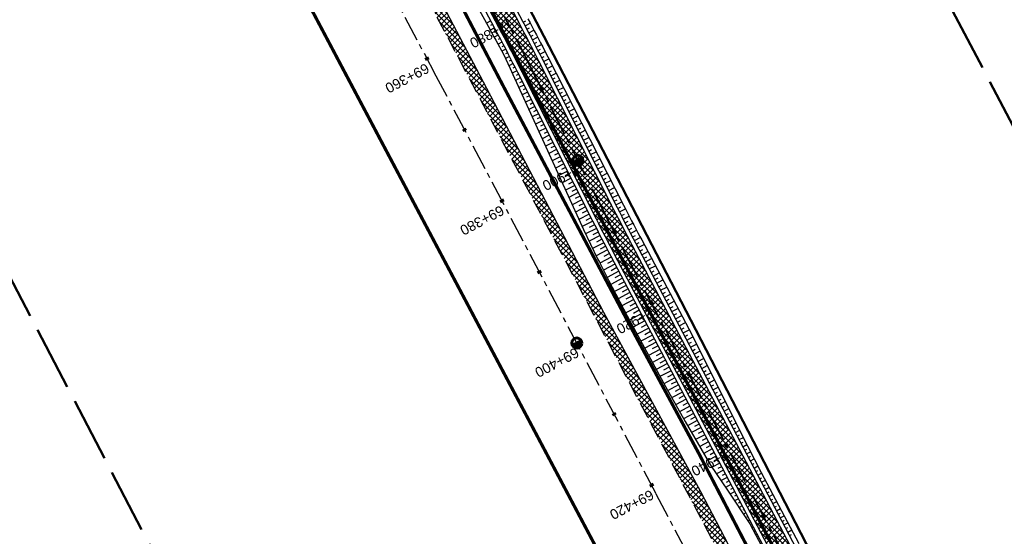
# Model space of a CAD drawing. Header units: metres. Extents: x 7529615 to 7533751, y 5721195 to 5727898.
# Tile 48 of 138: x 7530999 to 7531121, y 5725191 to 5725255. Entities that reach past the tile are written whole.
import ezdxf

# ---------------------------------------------------------------- set-up
doc = ezdxf.new("R2010")
doc.units = ezdxf.units.M
for name, pattern in [('CENTER', [50.8, 31.75, -6.35, 6.35, -6.35]), ('CENTER2', [28.575, 19.05, -3.175, 3.175, -3.175]), ('HIDDEN', [9.525, 6.35, -3.175]), ('L_0_09', [2.5, 2, -0.5])]:
    doc.linetypes.add(name, pattern=pattern)
for name, color, linetype in [('C-DROGI-SYTUACJA-ETYKIETY', 7, 'Continuous'), ('D-hatch-pobocza', 131, 'Continuous'), ('D-pobocza', 60, 'Continuous'), ('D-rowy', 160, 'Continuous'), ('D-skarpa', 2, 'Continuous'), ('D-skarpa-kreskowanie', 2, 'Continuous')]:
    doc.layers.add(name, color=color, linetype=linetype)
for name, color, linetype, lineweight, true_color in [('D-hatch-ciag-pieszo-rowerowy', 7, 'Continuous', 13, 0xff9f80), ('D-linia-podzialowa-ZRID', 7, 'Continuous', 50, 0x40ff00), ('zakres-mdcp', 7, 'L_0_09', 50, 0xff05ff)]:
    doc.layers.add(name, color=color, linetype=linetype, lineweight=lineweight, true_color=true_color)
for name, color, linetype, lineweight in [('D-krawędzie', 3, 'Continuous', 30), ('D-obrzeża', 2, 'Continuous', 30), ('D-oś', 2, 'CENTER', 30), ('D-pas-drogowy', 7, 'HIDDEN', 50)]:
    doc.layers.add(name, color=color, linetype=linetype, lineweight=lineweight)
doc.layers.add('poprzeczki', color=7, linetype='Continuous', true_color=0x0000c7)
doc.styles.get("Standard").update_dxf_attribs({"font": 'arial.ttf'})
pattern_1 = [(45, (0, 0), (-0.33675960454, 0.33675960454), []), (135, (0, 0), (-0.33675960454, -0.33675960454), [])]

# ---------------------------------------------------------------- blocks, each defined once
blk = doc.blocks.new('kilometraz')
at = {"linetype": 'ByBlock', "lineweight": -2}
blk.add_hatch(color=0, dxfattribs=at).paths.add_polyline_path([(0, -0.28125, 0.41421356), (0.28125, 0, 0.41421356), (0, 0.28125)])
at = {"color": 0, "linetype": 'ByBlock', "lineweight": -2}
blk.add_line((0, 0.28125), (0, -0.28125), dxfattribs=at)
blk.add_circle((0, 0), 0.28125, dxfattribs=at)
blk = doc.blocks.new('AeccTickLine')
at = {"color": 0, "linetype": 'ByBlock', "lineweight": -2}
blk.add_line((0, 1), (0, -1), dxfattribs=at)

msp = doc.modelspace()

# ---------------------------------------------------------------- hatches: boundary and pattern name
at = {"layer": 'D-hatch-ciag-pieszo-rowerowy'}
h = msp.add_hatch(dxfattribs=at)
h.set_pattern_fill('ANSI37', color=256, scale=0.15, style=0)
h.set_pattern_definition(pattern_1)
h.paths.add_polyline_path([(7531044.822, 5725285.569), (7531043.691, 5725285.032), (7531059.944, 5725254.223, -0.0044005), (7531062.366, 5725249.531), (7531071.709, 5725231.04, 0.0041222), (7531073.975, 5725226.644), (7531080.59, 5725214.071), (7531081.737, 5725214.576), (7531075.086, 5725227.216, -0.0041222), (7531072.82, 5725231.613), (7531063.477, 5725250.104, 0.0044006), (7531061.055, 5725254.796)])
h.paths.add_polyline_path([(7531043.691, 5725285.032), (7531042.561, 5725284.496), (7531058.833, 5725253.649, -0.0044005), (7531061.256, 5725248.957), (7531070.597, 5725230.467, 0.0041222), (7531072.864, 5725226.071), (7531079.443, 5725213.566), (7531080.59, 5725214.071), (7531073.975, 5725226.644, -0.0041222), (7531071.709, 5725231.04), (7531062.366, 5725249.531, 0.0044005), (7531059.944, 5725254.223)])
h = msp.add_hatch(dxfattribs=at)
h.set_pattern_fill('ANSI37', color=256, scale=0.15, style=0)
h.set_pattern_definition(pattern_1)
h.paths.add_polyline_path([(7531088.49, 5725201.74), (7531081.737, 5725214.576), (7531080.59, 5725214.071), (7531087.383, 5725201.158), (7531110.122, 5725157.821), (7531118.165, 5725142.897), (7531119.253, 5725143.512), (7531111.229, 5725158.402)])
h.paths.add_polyline_path([(7531087.383, 5725201.158), (7531080.59, 5725214.071), (7531079.443, 5725213.566), (7531086.277, 5725200.577), (7531109.015, 5725157.24), (7531117.077, 5725142.282), (7531118.165, 5725142.897), (7531110.122, 5725157.821)])
at = {"layer": 'D-hatch-pobocza'}
h = msp.add_hatch(dxfattribs=at)
h.set_pattern_fill('ANSI37', color=256, scale=0.15, style=0)
h.set_pattern_definition(pattern_1)
h.paths.add_polyline_path([(7531057.01, 5725246.72), (7531044.19, 5725271.11), (7531030.97, 5725296.42), (7531019.37, 5725318.31), (7531007.54, 5725340.71), (7530994.47, 5725365.47), (7530982.58, 5725387.65), (7530971.81, 5725408.22), (7530959.96, 5725430.76), (7530944.54, 5725460.14), (7530935.92, 5725477.07), (7530923.1, 5725500.31), (7530908, 5725529.49), (7530889.658, 5725563.375), (7530889.586, 5725561.257), (7530918.172, 5725507.178), (7530950.163, 5725446.305), (7530993.419, 5725364.265), (7531022.766, 5725308.719), (7531053.81, 5725249.872), (7531081.166, 5725197.875), (7531103.902, 5725154.541), (7531128.123, 5725108.448), (7531149.321, 5725068.209), (7531151.44, 5725067.36), (7531152.004, 5725067.286), (7531141.2, 5725086.69), (7531129.87, 5725108.78), (7531118.46, 5725130.11), (7531107.39, 5725151.39), (7531095.36, 5725174.01), (7531083.61, 5725196.49), (7531071.56, 5725218.8)])

# ---------------------------------------------------------------- linework, layer by layer
at = {"layer": 'D-krawędzie', "linetype": 'HIDDEN', "ltscale": 0.3, "flags": 128}
msp.add_lwpolyline([(7530572.01, 5726166.06), (7530620.381, 5726072.761), (7530641.555, 5726032.008), (7530660.961, 5725995.07), (7530689.128, 5725941.54), (7530707.336, 5725907.032), (7530725.256, 5725873.093), (7530743.97, 5725837.654), (7530770.527, 5725787.119), (7530787.864, 5725754.267), (7530809.898, 5725712.542), (7530824.739, 5725684.389), (7530840.856, 5725653.693), (7530860.675, 5725616.154), (7530865.283, 5725607.394), (7530878.05, 5725583.08), (7530918.172, 5725507.178), (7530950.163, 5725446.305), (7530993.419, 5725364.265), (7531022.766, 5725308.719), (7531053.81, 5725249.872), (7531081.166, 5725197.875), (7531103.902, 5725154.541), (7531128.123, 5725108.448), (7531149.3, 5725068.25), (7531167.38, 5725033.767), (7531197.165, 5724976.988), (7531228.151, 5724918.034), (7531253.153, 5724870.491), (7531286.796, 5724806.654), (7531306.74, 5724768.665), (7531335.094, 5724714.652), (7531357.319, 5724672.439), (7531373.645, 5724641.454), (7531392.162, 5724605.999), (7531418.48, 5724555.853), (7531439.727, 5724515.582), (7531468.399, 5724461.077), (7531491.782, 5724416.528), (7531531.99, 5724339.833), (7531557.227, 5724291.659), (7531569.852, 5724267.577), (7531591.376, 5724226.548), (7531610.004, 5724191.103), (7531616.883, 5724177.999), (7531629.985, 5724153.025), (7531641.007, 5724132.022), (7531664.906, 5724087.617), (7531677.644, 5724064.786), (7531683.112, 5724054.988), (7531686.753, 5724048.18), (7531695.448, 5724031.697), (7531703.749, 5724015.917), (7531709.214, 5724005.514), (7531719.389, 5723986.147), (7531726.295, 5723973), (7531732.741, 5723960.736), (7531735.13, 5723956.19)], dxfattribs=at)
at = {"layer": 'D-linia-podzialowa-ZRID', "color": 12, "ltscale": 15, "true_color": 0xc70000}
msp.add_lwpolyline([(7530900.952, 5725579.946), (7530904.81, 5725571.977), (7530903.682, 5725568.566), (7530908.901, 5725558.845), (7530910.252, 5725545.672), (7530912.873, 5725538.646), (7530945.278, 5725478.464), (7530959.692, 5725450.246), (7531002.827, 5725368.192), (7531044.704, 5725290.314), (7531064.099, 5725253.213), (7531083.01, 5725216.678), (7531113.013, 5725158.466), (7531137.364, 5725113.071), (7531150.831, 5725086.712), (7531159.746, 5725076.641)], dxfattribs=at)
at = {"layer": 'D-obrzeża'}
for points in [[(7531164.322, 5725069.743), (7531163.358, 5725071.533), (7531162.183, 5725071.113, -0.3734787), (7531159.739, 5725072.063), (7531157.82, 5725075.705, 0.0686037), (7531155.434, 5725079.035), (7531152.262, 5725082.381, -0.0752174), (7531147.129, 5725089.744), (7531137.495, 5725109.262, 0.0089445), (7531132.573, 5725118.799), (7531111.229, 5725158.402), (7531088.49, 5725201.74), (7531075.086, 5725227.216, -0.0041222), (7531072.82, 5725231.613), (7531063.477, 5725250.104, 0.0044006), (7531061.055, 5725254.796), (7531036.314, 5725301.696, 0.0042281), (7531033.909, 5725306.164), (7531023.945, 5725324.301, -0.0040668)], [(7531021.744, 5725323.115), (7531031.707, 5725304.978, -0.0042281), (7531034.112, 5725300.511), (7531058.833, 5725253.649, -0.0044005), (7531061.256, 5725248.957), (7531070.597, 5725230.467, 0.0041222), (7531072.864, 5725226.071), (7531086.277, 5725200.577), (7531109.015, 5725157.24), (7531130.341, 5725117.67, -0.0090115), (7531135.299, 5725108.06), (7531145.036, 5725088.322, 0.0752857), (7531150.171, 5725080.951), (7531153.382, 5725077.565, -0.0686037), (7531155.769, 5725074.235), (7531156.913, 5725072.064), (7531159.315, 5725067.483)]]:
    msp.add_lwpolyline(points, format="xyb", dxfattribs=at)
at = {"layer": 'D-oś', "ltscale": 0.1}
msp.add_lwpolyline([(7531164.28, 5725032.142), (7531146.202, 5725066.622), (7531125.026, 5725106.818), (7531100.803, 5725152.914), (7531078.067, 5725196.247), (7531050.713, 5725248.241), (7531019.672, 5725307.084), (7530990.323, 5725362.632), (7530947.066, 5725444.675), (7530915.075, 5725505.546), (7530874.954, 5725581.449)], dxfattribs=at)
at = {"layer": 'D-oś', "linetype": 'CENTER2', "lineweight": 35, "ltscale": 0.2}
msp.add_lwpolyline([(7531022.845, 5725323.708), (7531032.808, 5725305.571, -0.0042281), (7531035.213, 5725301.104), (7531059.944, 5725254.223, -0.0044005), (7531062.366, 5725249.531), (7531071.709, 5725231.04, 0.0041222), (7531073.975, 5725226.644), (7531073.975, 5725226.644), (7531087.383, 5725201.158), (7531110.122, 5725157.821), (7531131.457, 5725118.234, -0.0089782), (7531136.397, 5725108.66), (7531146.083, 5725089.033, 0.0752517), (7531151.217, 5725081.666), (7531154.313, 5725078.4, -0.0689362), (7531156.869, 5725074.83), (7531166.993, 5725055.55, -0.0687315)], format="xyb", dxfattribs=at)
at = {"layer": 'D-pas-drogowy', "ltscale": 0.2, "flags": 128}
msp.add_lwpolyline([(7531633.019, 5724182.834, 0.4, 0.4, 0), (7531617.559, 5724211.608, 0.4, 0.4, 0), (7531566.784, 5724302.736, 0.4, 0.4, 0), (7531538.419, 5724356.47, 0.4, 0.4, 0), (7531526.32, 5724379.39, 0.4, 0.4, 0), (7531516.102, 5724393.607, 0.4, 0.4, 0.0014851), (7531513.78, 5724396.838, 0.4, 0.4, 0), (7531501.87, 5724413.41, 0.4, 0.4, 0), (7531474.926, 5724464.508, 0.4, 0.4, 0), (7531446.2, 5724518.992, 0.4, 0.4, 0), (7531424.962, 5724559.262, 0.4, 0.4, 0), (7531398.444, 5724609.566, 0.4, 0.4, 0), (7531379.647, 5724645.216, 0.4, 0.4, 0), (7531365.23, 5724672.56, 0.4, 0.4, 0), (7531341.306, 5724717.915, 0.4, 0.4, 0), (7531312.9, 5724771.789, 0.4, 0.4, 0), (7531292.591, 5724810.307, 0.4, 0.4, 0), (7531259.392, 5724873.271, 0.4, 0.4, 0), (7531233.74, 5724921.923, 0.4, 0.4, 0), (7531203.073, 5724980.092, 0.4, 0.4, 0), (7531173.471, 5725036.225, 0.4, 0.4, 0), (7531168.27, 5725046.09, 0.4, 0.4, 0), (7531172.29, 5725062.58, 0.4, 0.4, 0), (7531166.31, 5725074.58, 0.4, 0.4, 0), (7531150.32, 5725079.6, 0.4, 0.4, 0), (7531141.5, 5725096.43, 0.4, 0.4, 0), (7531109.312, 5725157.814, 0.4, 0.4, 0), (7531086.641, 5725201.048, 0.4, 0.4, 0), (7531059.198, 5725253.384, 0.4, 0.4, 0), (7531028.207, 5725312.489, 0.4, 0.4, 0), (7530999.105, 5725367.99, 0.4, 0.4, 0), (7530956.248, 5725449.725, 0.4, 0.4, 0), (7530924.398, 5725510.464, 0.4, 0.4, 0), (7530897.51, 5725561.74, 0.4, 0.4, 0), (7530894.46, 5725566.14, 0.4, 0.4, 0), (7530892.16, 5725570.49, 0.4, 0.4, 0), (7530869.363, 5725613.307, 0.4, 0.4, 0), (7530861.694, 5725627.705, 0.4, 0.4, 0), (7530852.74, 5725644.52, 0.4, 0.4, 0), (7530831.51, 5725684.2, 0.4, 0.4, 0), (7530811.13, 5725722.52, 0.4, 0.4, 0), (7530792.348, 5725757.941, 0.4, 0.4, 0), (7530768.03, 5725803.8, 0.4, 0.4, 0), (7530748.769, 5725840.179, 0.4, 0.4, 0), (7530727.7, 5725879.97, 0.4, 0.4, 0), (7530712.098, 5725909.545, 0.4, 0.4, 0), (7530693.644, 5725944.645, 0.4, 0.4, 0), (7530665.702, 5725997.539, 0.4, 0.4, 0), (7530641.76, 5726042.88, 0.4, 0.4, 0), (7530616.5, 5726091.48, 0.4, 0.4, 0), (7530604.628, 5726114.32, 0.4, 0.4, -0.0077628), (7530602.5, 5726118.43, 0.4, 0.4, 0), (7530603.992, 5726123.395, 0.4, 0.4, 0), (7530606.53, 5726131.84, 0.4, 0.4, 0), (7530603.27, 5726136.83, 0.4, 0.4, 0), (7530593.776, 5726151.369, 0.4, 0.4, 0), (7530590.203, 5726156.84, 0.4, 0.4, 0), (7530583.3, 5726167.41, 0.4, 0.4, 0), (7530580.578, 5726170.428, 0.4, 0.4, 0), (7530575.85, 5726175.67, 0.4, 0.4, 0), (7530569.01, 5726186.66, 0.4, 0.4, 0), (7530562.555, 5726199.189, 0.4, 0.4, 0), (7530555.67, 5726211.39, 0.4, 0.4, 0), (7530548.29, 5726224.23, 0.4, 0.4, 0), (7530540.58, 5726237.71, 0.4, 0.4, 0), (7530532.68, 5726252.65, 0.4, 0.4, 0), (7530524.06, 5726269.35, 0.4, 0.4, 0), (7530502.82, 5726309.91, 0.4, 0.4, 0), (7530488.83, 5726336.63, 0.4, 0.4, 0), (7530466.03, 5726380.16, 0.4, 0.4, 0), (7530438.47, 5726432.77, 0.4, 0.4, 0), (7530424.53, 5726459.09, 0.4, 0.4, 0), (7530401.63, 5726502.97, 0.4, 0.4, 0), (7530383.38, 5726538.06, 0.4, 0.4, 0), (7530353.97, 5726593.52, 0.4, 0.4, 0), (7530338.47, 5726622.74, 0.4, 0.4, 0), (7530322.01, 5726653.88, 0.4, 0.4, 0), (7530297.54, 5726700.33, 0.4, 0.4, 0), (7530287.38, 5726719.6, 0.4, 0.4, 0), (7530285.95, 5726722.316, 0.4, 0.4, 0), (7530280.26, 5726733.12, 0.4, 0.4, 0), (7530266.73, 5726758.74, 0.4, 0.4, 0), (7530260.42, 5726770.47, 0.4, 0.4, 0), (7530253.25, 5726783.82, 0.4, 0.4, 0), (7530244.95, 5726799.33, 0.4, 0.4, 0), (7530239.39, 5726808.49, 0.4, 0.4, 0), (7530238.29, 5726807.9, 0.4, 0.4, 0), (7530218.11, 5726850.67, 0.4, 0.4, 0), (7530175.907, 5726928.168, 0.4, 0.4, 0), (7530096.68, 5727076.15, 0.4, 0.4, 0), (7530094.68, 5727079.89, 0.4, 0.4, 0), (7530064.597, 5727135.523, 0.4, 0.4, 0), (7530046.731, 5727168.892, 0.4, 0.4, 0), (7530025.803, 5727208.461, 0.4, 0.4, 0), (7530012.847, 5727232.979, 0.4, 0.4, 0), (7529994.15, 5727268.45, 0.4, 0.4, 0), (7529981.671, 5727291.93, 0.4, 0.4, 0), (7529949.89, 5727351.73, 0.4, 0.4, 0), (7529924.75, 5727399.03, 0.4, 0.4, 0), (7529915.516, 5727417.1, 0.4, 0.4, 0), (7529885.83, 5727475.19, 0.4, 0.4, 0), (7529862.56, 5727519.97, 0.4, 0.4, 0), (7529852.985, 5727538.191, 0.4, 0.4, 0), (7529836.513, 5727569.511, 0.4, 0.4, 0), (7529815.369, 5727609.141, 0.4, 0.4, 0), (7529792.795, 5727651.247, 0.4, 0.4, 0), (7529774.199, 5727685.858, 0.4, 0.4, 0), (7529746.966, 5727736.059, 0.4, 0.4, 0), (7529733.92, 5727757.62, 0.4, 0.4, 0), (7529708.607, 5727806.389, 0.4, 0.4, 0), (7529688.492, 5727796.345, 0.4, 0.4, 0), (7529723.55, 5727729.88, 0.4, 0.4, 0), (7529725.42, 5727730.2, 0.4, 0.4, 0), (7529735.38, 5727711.28, 0.4, 0.4, 0), (7529739.21, 5727707.77, 0.4, 0.4, 0), (7529753.31, 5727681.13, 0.4, 0.4, 0), (7529755.178, 5727682.114, 0.4, 0.4, 0), (7529792.102, 5727611.923, 0.4, 0.4, 0), (7529811.741, 5727574.662, 0.4, 0.4, 0), (7529835.194, 5727530.193, 0.4, 0.4, 0), (7529857.56, 5727487.787, 0.4, 0.4, 0), (7529875.155, 5727454.426, 0.4, 0.4, 0), (7529890.63, 5727425.131, 0.4, 0.4, 0), (7529900.671, 5727406.159, 0.4, 0.4, 0), (7529953.284, 5727306.747, 0.4, 0.4, 0), (7529983.208, 5727250.207, 0.4, 0.4, 0), (7530015.379, 5727189.42, 0.4, 0.4, 0), (7530062.319, 5727099.625, 0.4, 0.4, 0), (7530100.06, 5727027.16, 0.4, 0.4, 0), (7530105.06, 5727018.32, 0.4, 0.4, 0), (7530143.175, 5726945.066, 0.4, 0.4, 0), (7530170.547, 5726892.961, 0.4, 0.4, 0), (7530195.92, 5726850.75, 0.4, 0.4, 0), (7530194.71, 5726849.15, 0.4, 0.4, 0), (7530197.22, 5726845.06, 0.4, 0.4, 0), (7530254.03, 5726738.21, 0.4, 0.4, 0), (7530261.371, 5726724.163, 0.4, 0.4, 0), (7530281.54, 5726685.57, 0.4, 0.4, 0), (7530289.214, 5726671.967, 0.4, 0.4, 0), (7530300.51, 5726651.778, 0.4, 0.4, 0), (7530303.939, 5726645.168, 0.4, 0.4, 0), (7530334.708, 5726583.665, 0.4, 0.4, 0), (7530397.759, 5726458.5, 0.4, 0.4, 0), (7530450.41, 5726357.28, 0.4, 0.4, 0), (7530482.4, 5726303.41, 0.4, 0.4, 0), (7530483.688, 5726301.003, 0.4, 0.4, 0), (7530491.35, 5726283.94, 0.4, 0.4, 0), (7530512.67, 5726243.78, 0.4, 0.4, 0), (7530529.43, 5726209.46, 0.4, 0.4, 0), (7530571.29, 5726130.56, 0.4, 0.4, 0), (7530581.28, 5726107.21, 0.4, 0.4, 0), (7530591.16, 5726088.44, 0.4, 0.4, 0), (7530597.42, 5726080.68, 0.4, 0.4, 0), (7530607.21, 5726063.51, 0.4, 0.4, 0), (7530610.82, 5726061.93, 0.4, 0.4, 0), (7530634.935, 5726016.147, 0.4, 0.4, 0), (7530642.914, 5726001.078, 0.4, 0.4, 0), (7530695.12, 5725902.09, 0.4, 0.4, 0), (7530708.718, 5725876.303, 0.4, 0.4, 0), (7530755.54, 5725787.51, 0.4, 0.4, 0), (7530802.56, 5725694.925, 0.4, 0.4, 0), (7530840.085, 5725624.059, 0.4, 0.4, 0), (7530865.243, 5725577.494, 0.4, 0.4, 0), (7530914.557, 5725484.684, 0.4, 0.4, 0), (7530964.182, 5725390.836, 0.4, 0.4, 0), (7531008.007, 5725307.954, 0.4, 0.4, 0), (7531059.253, 5725211.041, 0.4, 0.4, 0), (7531127.66, 5725081.67, 0.4, 0.4, 0), (7531345.12, 5724669.94, 0.4, 0.4, 0), (7531388.464, 5724586.93, 0.4, 0.4, 0), (7531412.35, 5724541.183, 0.4, 0.4, 0), (7531482.09, 5724407.62, 0.4, 0.4, 0), (7531504.02, 5724366.79, 0.4, 0.4, 0), (7531519.374, 5724337.52, 0.4, 0.4, 0), (7531563.749, 5724252.932, 0.4, 0.4, 0), (7531602.175, 5724179.681, 0.4, 0.4, 0), (7531619.177, 5724147.204, 0.4, 0.4, 0), (7531625.038, 5724135.635, 0.4, 0.4, 0), (7531656.796, 5724073.316, 0.4, 0.4, 0), (7531675.12, 5724037.36, 0.4, 0.4, 0), (7531682.71, 5724022.92, 0.4, 0.4, 0), (7531705.565, 5723979.811, 0.4, 0.4, 0), (7531736.606, 5723921.262, 0.4, 0.4, 0), (7531750.46, 5723895.13, 0.4, 0.4, 0), (7531740.77, 5723886.56, 0.4, 0.4, 0), (7531732.86, 5723885, 0.4, 0.4, 0), (7531722.18, 5723887.77, 0.4, 0.4, 0), (7531729.87, 5723862.17, 0.4, 0.4, 0), (7531742.92, 5723861.93, 0.4, 0.4, 0), (7531763.71, 5723859.52, 0.4, 0.4, 0), (7531768.42, 5723854.12, 0.4, 0.4, 0), (7531787.42, 5723817.97, 0.4, 0.4, 0), (7531795.57, 5723809.82, 0.4, 0.4, 0), (7531816.347, 5723819.85, 0.4, 0.4, 0), (7531816.347, 5723819.85, 0.4, 0.4, 0), (7531805.06, 5723843.23, 0.4, 0.4, 0), (7531803.61, 5723886.23, 0.4, 0.4, 0), (7531803.61, 5723886.23, 0.4, 0.4, 0), (7531780.08, 5723929.25, 0.4, 0.4, 0), (7531758.69, 5723936.76, 0.4, 0.4, 0), (7531749.359, 5723946.412, 0.4, 0.4, 0), (7531742.71, 5723953.29, 0.4, 0.4, 0), (7531735.177, 5723967.878, 0.4, 0.4, 0), (7531722.37, 5723992.68, 0.4, 0.4, 0), (7531705.042, 5724030.886, 0.4, 0.4, 0), (7531699.47, 5724043.17, 0.4, 0.4, 0), (7531692.69, 5724058.11, 0.4, 0.4, 0), (7531679.672, 5724084.017, 0.4, 0.4, 0), (7531674.55, 5724094.21, 0.4, 0.4, 0), (7531666.633, 5724114.003, 0.4, 0.4, 0), (7531649, 5724153.82, 0.4, 0.4, 0), (7531641.49, 5724149.34, 0.4, 0.4, 0), (7531626.04, 5724179.34, 0.4, 0.4, 0), (7531633.03, 5724182.84, 0, 0, 0)], format="xyseb", dxfattribs=at)
at = {"layer": 'D-pobocza'}
msp.add_lwpolyline([(7531149.321, 5725068.209), (7531151.44, 5725067.36), (7531152.004, 5725067.286), (7531141.2, 5725086.69), (7531129.87, 5725108.78), (7531118.46, 5725130.11), (7531107.39, 5725151.39), (7531095.36, 5725174.01), (7531083.61, 5725196.49), (7531071.56, 5725218.8), (7531057.01, 5725246.72), (7531044.19, 5725271.11), (7531030.97, 5725296.42), (7531019.37, 5725318.31), (7531007.54, 5725340.71), (7530994.47, 5725365.47), (7530982.58, 5725387.65), (7530971.81, 5725408.22), (7530959.96, 5725430.76), (7530944.54, 5725460.14), (7530935.92, 5725477.07), (7530923.1, 5725500.31), (7530908, 5725529.49), (7530889.658, 5725563.375)], dxfattribs=at)
for points in [[(7531164.779, 5725069.951), (7531163.594, 5725072.149), (7531162.014, 5725071.583, -0.3734787), (7531160.181, 5725072.296), (7531158.231, 5725075.999, 0.0686037), (7531155.844, 5725079.329), (7531152.68, 5725082.666, -0.0752012), (7531147.548, 5725090.028), (7531137.931, 5725109.508, 0.0089286), (7531133.017, 5725119.028), (7531111.671, 5725158.634), (7531088.933, 5725201.972), (7531075.531, 5725227.446, -0.0041222), (7531073.264, 5725231.842), (7531063.921, 5725250.334, 0.0044006), (7531061.499, 5725255.026), (7531036.754, 5725301.933, 0.0042281), (7531034.349, 5725306.401), (7531024.385, 5725324.538, -0.0040668)], [(7531021.304, 5725322.878), (7531031.267, 5725304.741, -0.0042281), (7531033.672, 5725300.274), (7531058.389, 5725253.42, -0.0044005), (7531060.811, 5725248.728), (7531070.153, 5725230.238, 0.0041222), (7531072.42, 5725225.841), (7531085.834, 5725200.344), (7531108.572, 5725157.008), (7531129.895, 5725117.444, -0.0090249), (7531134.86, 5725107.82), (7531144.617, 5725088.038, 0.0752994), (7531149.753, 5725080.666), (7531152.972, 5725077.271, -0.0686037), (7531155.359, 5725073.941), (7531156.471, 5725071.831), (7531158.836, 5725067.319)]]:
    msp.add_lwpolyline(points, format="xyb", dxfattribs=at)
at = {"layer": 'D-rowy', "linetype": 'HIDDEN', "ltscale": 0.1, "const_width": 0.4, "flags": 128}
msp.add_lwpolyline([(7531149.9, 5725074.79), (7531149.9, 5725074.79), (7531138.641, 5725096.214), (7531118.877, 5725133.871), (7531109.577, 5725151.722), (7531096.948, 5725175.106), (7531083.449, 5725201.131), (7531075.375, 5725216.126), (7531058.983, 5725247.129), (7531038.532, 5725286.309), (7531017.626, 5725325.254), (7530968.704, 5725418.289), (7530946.218, 5725461.539)], dxfattribs=at)
at = {"layer": 'D-skarpa', "linetype": 'Continuous'}
msp.add_lwpolyline([(7531054.752, 5725258.86), (7531057.159, 5725254.476), (7531057.892, 5725253.14), (7531058.119, 5725252.726), (7531059.059, 5725250.977), (7531059.902, 5725249.18), (7531060.233, 5725248.453), (7531061.558, 5725245.542), (7531068.832, 5725229.587), (7531069.034, 5725229.146), (7531069.896, 5725227.316), (7531070.789, 5725225.502), (7531071.003, 5725225.079), (7531072.152, 5725222.823), (7531074.477, 5725218.396), (7531079.21, 5725209.587), (7531081.67, 5725205.231), (7531084.846, 5725199.823), (7531086.935, 5725196.704), (7531089.728, 5725192.524), (7531097.032, 5725178.733)], dxfattribs=at)
msp.add_lwpolyline([(7531062.114, 5725255.368, -0.0038182), (7531064.208, 5725251.37), (7531064.578, 5725250.648), (7531074, 5725232.198, 0.0038205), (7531076.05, 5725228.259), (7531076.268, 5725227.849), (7531079.806, 5725221.2), (7531082.124, 5725216.77), (7531089.438, 5725202.239), (7531091.144, 5725198.913), (7531095.815, 5725190.071)], format="xyb", dxfattribs=at)
at = {"layer": 'D-skarpa-kreskowanie', "linetype": 'Continuous'}
for p, q in [((7531057.49, 5725255.124, 107.949), (7531056.957, 5725254.843, 107.547)), ((7531061.53, 5725254.966, 108.079), (7531061.842, 5725255.13, 107.844)), ((7531057.956, 5725254.24, 107.949), (7531057.438, 5725253.966, 107.558)), ((7531057.723, 5725254.682, 107.949), (7531057.461, 5725254.543, 107.751)), ((7531061.763, 5725254.523, 108.078), (7531062.388, 5725254.852, 107.607)), ((7531061.994, 5725254.08, 108.078), (7531062.308, 5725254.244, 107.842)), ((7531062.225, 5725253.636, 108.078), (7531062.856, 5725253.965, 107.604)), ((7531058.423, 5725253.355, 107.949), (7531057.919, 5725253.09, 107.569)), ((7531058.19, 5725253.797, 107.949), (7531057.934, 5725253.663, 107.756)), ((7531058.656, 5725252.913, 107.948), (7531058.407, 5725252.782, 107.761)), ((7531062.456, 5725253.193, 108.078), (7531062.773, 5725253.357, 107.841)), ((7531062.687, 5725252.749, 108.078), (7531063.323, 5725253.078, 107.601)), ((7531058.887, 5725252.469, 107.948), (7531058.395, 5725252.212, 107.578)), ((7531059.349, 5725251.582, 107.948), (7531058.868, 5725251.333, 107.587)), ((7531059.118, 5725252.026, 107.948), (7531058.874, 5725251.899, 107.766)), ((7531062.915, 5725252.305, 108.078), (7531063.234, 5725252.469, 107.839)), ((7531063.143, 5725251.86, 108.078), (7531063.784, 5725252.188, 107.598)), ((7531063.371, 5725251.415, 108.078), (7531063.693, 5725251.579, 107.837)), ((7531059.808, 5725250.694, 107.948), (7531059.311, 5725250.439, 107.576)), ((7531059.579, 5725251.139, 107.948), (7531059.339, 5725251.015, 107.768)), ((7531060.036, 5725250.249, 107.948), (7531059.78, 5725250.118, 107.756)), ((7531063.599, 5725250.97, 108.078), (7531064.245, 5725251.298, 107.595)), ((7531063.825, 5725250.524, 108.078), (7531064.149, 5725250.688, 107.836)), ((7531064.051, 5725250.078, 108.078), (7531064.702, 5725250.406, 107.592)), ((7531060.264, 5725249.804, 107.948), (7531059.736, 5725249.535, 107.553)), ((7531060.492, 5725249.359, 107.948), (7531060.219, 5725249.22, 107.744)), ((7531064.276, 5725249.631, 108.078), (7531064.603, 5725249.796, 107.834)), ((7531064.502, 5725249.185, 108.078), (7531065.157, 5725249.516, 107.589)), ((7531060.718, 5725248.913, 107.948), (7531060.153, 5725248.627, 107.527)), ((7531061.169, 5725248.02, 107.948), (7531060.568, 5725247.717, 107.499)), ((7531060.943, 5725248.467, 107.948), (7531060.652, 5725248.32, 107.73)), ((7531064.727, 5725248.739, 108.078), (7531065.056, 5725248.905, 107.833)), ((7531064.953, 5725248.292, 108.078), (7531065.611, 5725248.625, 107.586)), ((7531065.178, 5725247.846, 108.078), (7531065.509, 5725248.013, 107.831)), ((7531061.62, 5725247.128, 107.948), (7531060.982, 5725246.806, 107.472)), ((7531061.394, 5725247.574, 107.948), (7531061.085, 5725247.418, 107.717)), ((7531061.845, 5725246.682, 107.948), (7531061.517, 5725246.516, 107.703)), ((7531065.404, 5725247.4, 108.078), (7531066.066, 5725247.735, 107.583)), ((7531065.629, 5725246.954, 108.078), (7531065.961, 5725247.121, 107.83)), ((7531065.855, 5725246.507, 108.078), (7531066.521, 5725246.844, 107.58)), ((7531062.071, 5725246.235, 107.948), (7531061.397, 5725245.895, 107.445)), ((7531062.522, 5725245.343, 107.948), (7531061.812, 5725244.984, 107.418)), ((7531062.296, 5725245.789, 107.948), (7531061.95, 5725245.614, 107.689)), ((7531066.08, 5725246.061, 108.078), (7531066.414, 5725246.23, 107.828)), ((7531066.306, 5725245.615, 108.078), (7531066.976, 5725245.953, 107.577)), ((7531066.531, 5725245.168, 108.078), (7531066.867, 5725245.338, 107.827)), ((7531062.973, 5725244.45, 107.948), (7531062.227, 5725244.074, 107.391)), ((7531062.747, 5725244.897, 107.948), (7531062.383, 5725244.713, 107.676)), ((7531066.757, 5725244.722, 108.078), (7531067.431, 5725245.063, 107.574)), ((7531066.982, 5725244.276, 108.078), (7531067.32, 5725244.447, 107.825)), ((7531067.208, 5725243.83, 108.078), (7531067.885, 5725244.172, 107.571)), ((7531063.424, 5725243.558, 107.948), (7531062.642, 5725243.163, 107.364)), ((7531063.198, 5725244.004, 107.948), (7531062.816, 5725243.811, 107.663)), ((7531063.649, 5725243.111, 107.948), (7531063.249, 5725242.91, 107.649)), ((7531067.433, 5725243.383, 108.078), (7531067.773, 5725243.555, 107.824)), ((7531067.658, 5725242.937, 108.077), (7531068.34, 5725243.282, 107.568)), ((7531063.875, 5725242.665, 107.948), (7531063.057, 5725242.252, 107.337)), ((7531064.325, 5725241.773, 107.948), (7531063.473, 5725241.342, 107.311)), ((7531064.1, 5725242.219, 107.948), (7531063.683, 5725242.008, 107.636)), ((7531067.884, 5725242.491, 108.077), (7531068.226, 5725242.664, 107.822)), ((7531068.109, 5725242.045, 108.077), (7531068.795, 5725242.391, 107.565)), ((7531068.335, 5725241.598, 108.077), (7531068.679, 5725241.772, 107.821)), ((7531064.776, 5725240.88, 107.947), (7531063.888, 5725240.431, 107.284)), ((7531064.551, 5725241.326, 107.947), (7531064.116, 5725241.106, 107.622)), ((7531065.002, 5725240.434, 107.947), (7531064.549, 5725240.205, 107.609)), ((7531068.56, 5725241.152, 108.077), (7531069.25, 5725241.5, 107.562)), ((7531068.786, 5725240.706, 108.077), (7531069.132, 5725240.88, 107.819)), ((7531069.011, 5725240.259, 108.077), (7531069.705, 5725240.61, 107.559)), ((7531065.227, 5725239.988, 107.947), (7531064.303, 5725239.521, 107.257)), ((7531065.453, 5725239.541, 107.947), (7531064.982, 5725239.303, 107.595)), ((7531069.237, 5725239.813, 108.077), (7531069.584, 5725239.989, 107.818)), ((7531069.462, 5725239.367, 108.077), (7531070.159, 5725239.719, 107.556)), ((7531065.678, 5725239.095, 107.947), (7531064.718, 5725238.61, 107.23)), ((7531066.129, 5725238.202, 107.947), (7531065.133, 5725237.699, 107.203)), ((7531065.904, 5725238.649, 107.947), (7531065.415, 5725238.402, 107.582)), ((7531069.688, 5725238.921, 108.077), (7531070.037, 5725239.097, 107.816)), ((7531069.913, 5725238.474, 108.077), (7531070.614, 5725238.829, 107.553)), ((7531070.139, 5725238.028, 108.077), (7531070.49, 5725238.206, 107.814)), ((7531066.58, 5725237.31, 107.947), (7531065.549, 5725236.789, 107.177)), ((7531066.355, 5725237.756, 107.947), (7531065.848, 5725237.5, 107.569)), ((7531066.806, 5725236.864, 107.947), (7531066.281, 5725236.598, 107.555)), ((7531070.364, 5725237.582, 108.077), (7531071.069, 5725237.938, 107.55)), ((7531070.59, 5725237.135, 108.077), (7531070.943, 5725237.314, 107.813)), ((7531070.815, 5725236.689, 108.077), (7531071.524, 5725237.047, 107.547)), ((7531067.031, 5725236.417, 107.947), (7531065.964, 5725235.878, 107.15)), ((7531067.482, 5725235.525, 107.947), (7531066.379, 5725234.967, 107.123)), ((7531067.257, 5725235.971, 107.947), (7531066.714, 5725235.697, 107.542)), ((7531071.041, 5725236.243, 108.077), (7531071.396, 5725236.422, 107.811)), ((7531071.266, 5725235.797, 108.077), (7531071.979, 5725236.157, 107.544)), ((7531071.491, 5725235.35, 108.077), (7531071.849, 5725235.531, 107.81)), ((7531067.933, 5725234.632, 107.947), (7531066.794, 5725234.057, 107.096)), ((7531067.708, 5725235.078, 107.947), (7531067.147, 5725234.795, 107.528)), ((7531071.717, 5725234.904, 108.077), (7531072.434, 5725235.266, 107.542)), ((7531071.942, 5725234.458, 108.077), (7531072.302, 5725234.639, 107.808)), ((7531072.168, 5725234.012, 108.077), (7531072.888, 5725234.376, 107.539)), ((7531068.384, 5725233.74, 107.947), (7531067.209, 5725233.146, 107.069)), ((7531068.158, 5725234.186, 107.947), (7531067.58, 5725233.894, 107.515)), ((7531068.609, 5725233.293, 107.947), (7531068.013, 5725232.992, 107.501)), ((7531072.393, 5725233.565, 108.077), (7531072.755, 5725233.748, 107.807)), ((7531072.619, 5725233.119, 108.077), (7531073.343, 5725233.485, 107.536)), ((7531068.835, 5725232.847, 107.947), (7531067.624, 5725232.236, 107.043)), ((7531069.286, 5725231.955, 107.947), (7531068.04, 5725231.325, 107.016)), ((7531069.06, 5725232.401, 107.947), (7531068.446, 5725232.091, 107.488)), ((7531072.844, 5725232.673, 108.077), (7531073.207, 5725232.856, 107.805)), ((7531073.07, 5725232.226, 108.077), (7531073.798, 5725232.594, 107.533)), ((7531073.295, 5725231.78, 108.077), (7531073.66, 5725231.965, 107.804)), ((7531069.737, 5725231.062, 107.947), (7531068.455, 5725230.414, 106.989)), ((7531069.511, 5725231.508, 107.947), (7531068.879, 5725231.189, 107.475)), ((7531069.962, 5725230.616, 107.947), (7531069.312, 5725230.287, 107.461)), ((7531073.521, 5725231.334, 108.077), (7531074.253, 5725231.705, 107.53)), ((7531073.749, 5725230.889, 108.076), (7531074.115, 5725231.076, 107.802)), ((7531073.977, 5725230.444, 108.076), (7531074.711, 5725230.82, 107.527)), ((7531070.188, 5725230.169, 107.947), (7531068.87, 5725229.503, 106.962)), ((7531070.414, 5725229.724, 107.946), (7531069.747, 5725229.385, 107.448)), ((7531074.204, 5725229.999, 108.076), (7531074.572, 5725230.188, 107.801)), ((7531074.433, 5725229.554, 108.076), (7531075.169, 5725229.934, 107.524)), ((7531070.642, 5725229.278, 107.946), (7531069.295, 5725228.592, 106.939)), ((7531071.097, 5725228.388, 107.946), (7531069.724, 5725227.682, 106.917)), ((7531070.869, 5725228.833, 107.946), (7531070.189, 5725228.485, 107.437)), ((7531074.663, 5725229.11, 108.076), (7531075.032, 5725229.302, 107.799)), ((7531074.894, 5725228.667, 108.076), (7531075.634, 5725229.051, 107.52)), ((7531075.125, 5725228.223, 108.076), (7531075.495, 5725228.417, 107.798)), ((7531075.356, 5725227.78, 108.076), (7531076.098, 5725228.169, 107.517)), ((7531071.556, 5725227.5, 107.946), (7531070.162, 5725226.777, 106.899)), ((7531071.325, 5725227.943, 107.946), (7531070.632, 5725227.586, 107.427)), ((7531071.787, 5725227.056, 107.946), (7531071.085, 5725226.691, 107.419)), ((7531075.588, 5725227.337, 108.076), (7531075.96, 5725227.533, 107.796)), ((7531075.821, 5725226.894, 108.076), (7531076.567, 5725227.287, 107.514)), ((7531072.017, 5725226.612, 107.946), (7531070.606, 5725225.875, 106.884)), ((7531072.481, 5725225.726, 107.946), (7531071.055, 5725224.976, 106.872)), ((7531072.248, 5725226.169, 107.946), (7531071.538, 5725225.797, 107.412)), ((7531076.054, 5725226.452, 108.076), (7531076.428, 5725226.649, 107.794)), ((7531076.286, 5725226.009, 108.076), (7531077.037, 5725226.404, 107.511)), ((7531076.519, 5725225.567, 108.076), (7531076.895, 5725225.765, 107.793)), ((7531072.946, 5725224.841, 107.946), (7531071.509, 5725224.085, 106.863)), ((7531072.713, 5725225.284, 107.946), (7531071.998, 5725224.907, 107.407)), ((7531076.752, 5725225.124, 108.076), (7531077.507, 5725225.521, 107.508)), ((7531076.985, 5725224.682, 108.076), (7531077.363, 5725224.881, 107.791)), ((7531077.218, 5725224.239, 108.076), (7531077.976, 5725224.639, 107.504)), ((7531073.412, 5725223.956, 107.946), (7531071.963, 5725223.194, 106.855)), ((7531073.179, 5725224.399, 107.946), (7531072.458, 5725224.019, 107.403)), ((7531073.645, 5725223.514, 107.946), (7531072.918, 5725223.131, 107.398)), ((7531077.45, 5725223.797, 108.076), (7531077.831, 5725223.997, 107.789)), ((7531077.683, 5725223.354, 108.076), (7531078.446, 5725223.756, 107.501)), ((7531073.877, 5725223.071, 107.946), (7531072.423, 5725222.306, 106.851)), ((7531074.343, 5725222.186, 107.946), (7531072.888, 5725221.421, 106.85)), ((7531074.11, 5725222.629, 107.946), (7531073.383, 5725222.246, 107.398)), ((7531077.916, 5725222.912, 108.076), (7531078.299, 5725223.113, 107.788)), ((7531078.149, 5725222.469, 108.076), (7531078.916, 5725222.873, 107.498)), ((7531078.382, 5725222.027, 108.076), (7531078.766, 5725222.229, 107.786)), ((7531074.809, 5725221.301, 107.946), (7531073.353, 5725220.536, 106.85)), ((7531074.576, 5725221.744, 107.946), (7531073.848, 5725221.361, 107.398)), ((7531075.041, 5725220.859, 107.946), (7531074.314, 5725220.476, 107.398)), ((7531078.614, 5725221.584, 108.076), (7531079.386, 5725221.99, 107.495)), ((7531078.847, 5725221.142, 108.076), (7531079.234, 5725221.345, 107.784)), ((7531079.08, 5725220.699, 108.076), (7531079.855, 5725221.107, 107.492)), ((7531075.274, 5725220.416, 107.946), (7531073.818, 5725219.65, 106.849)), ((7531075.507, 5725219.974, 107.946), (7531074.779, 5725219.591, 107.397)), ((7531079.313, 5725220.257, 108.076), (7531079.7, 5725220.46, 107.784)), ((7531079.546, 5725219.814, 108.076), (7531080.318, 5725220.221, 107.493)), ((7531075.74, 5725219.531, 107.946), (7531074.283, 5725218.765, 106.849)), ((7531076.205, 5725218.646, 107.946), (7531074.753, 5725217.882, 106.852)), ((7531075.973, 5725219.089, 107.946), (7531075.245, 5725218.706, 107.397)), ((7531079.778, 5725219.372, 108.075), (7531080.164, 5725219.575, 107.785)), ((7531080.011, 5725218.929, 108.075), (7531080.782, 5725219.335, 107.495)), ((7531080.244, 5725218.487, 108.075), (7531080.629, 5725218.689, 107.785)), ((7531080.477, 5725218.044, 108.075), (7531081.246, 5725218.449, 107.496)), ((7531076.671, 5725217.761, 107.945), (7531075.227, 5725217.001, 106.857)), ((7531076.438, 5725218.204, 107.946), (7531075.714, 5725217.823, 107.4)), ((7531076.904, 5725217.319, 107.945), (7531076.183, 5725216.94, 107.403)), ((7531080.71, 5725217.602, 108.075), (7531081.094, 5725217.804, 107.786)), ((7531080.942, 5725217.159, 108.075), (7531081.709, 5725217.563, 107.498)), ((7531077.137, 5725216.876, 107.945), (7531075.7, 5725216.12, 106.863)), ((7531077.602, 5725215.991, 107.945), (7531076.173, 5725215.239, 106.869)), ((7531077.369, 5725216.434, 107.945), (7531076.653, 5725216.057, 107.406)), ((7531081.175, 5725216.717, 108.075), (7531081.558, 5725216.918, 107.787)), ((7531081.408, 5725216.274, 108.075), (7531082.171, 5725216.676, 107.5)), ((7531081.641, 5725215.832, 108.075), (7531082.019, 5725216.031, 107.791)), ((7531078.068, 5725215.106, 107.945), (7531076.646, 5725214.358, 106.874)), ((7531077.835, 5725215.549, 107.945), (7531077.122, 5725215.174, 107.408)), ((7531081.874, 5725215.389, 108.075), (7531082.621, 5725215.783, 107.512)), ((7531082.106, 5725214.947, 108.075), (7531082.476, 5725215.141, 107.797)), ((7531082.339, 5725214.504, 108.075), (7531083.071, 5725214.889, 107.524)), ((7531078.533, 5725214.221, 107.945), (7531077.12, 5725213.477, 106.88)), ((7531078.301, 5725214.664, 107.945), (7531077.592, 5725214.291, 107.411)), ((7531078.766, 5725213.779, 107.945), (7531078.061, 5725213.408, 107.414)), ((7531082.572, 5725214.062, 108.075), (7531082.934, 5725214.252, 107.802)), ((7531082.805, 5725213.619, 108.075), (7531083.52, 5725213.996, 107.536)), ((7531078.999, 5725213.336, 107.945), (7531077.593, 5725212.597, 106.886)), ((7531079.465, 5725212.451, 107.945), (7531078.066, 5725211.716, 106.892)), ((7531079.232, 5725212.894, 107.945), (7531078.531, 5725212.525, 107.417)), ((7531083.038, 5725213.177, 108.075), (7531083.391, 5725213.363, 107.808)), ((7531083.27, 5725212.734, 108.075), (7531083.97, 5725213.103, 107.548)), ((7531083.503, 5725212.292, 108.075), (7531083.849, 5725212.474, 107.814)), ((7531079.93, 5725211.566, 107.945), (7531078.539, 5725210.835, 106.897)), ((7531079.697, 5725212.009, 107.945), (7531079, 5725211.642, 107.42)), ((7531080.163, 5725211.124, 107.945), (7531079.47, 5725210.759, 107.422)), ((7531083.736, 5725211.849, 108.075), (7531084.42, 5725212.209, 107.56)), ((7531083.969, 5725211.407, 108.075), (7531084.307, 5725211.585, 107.82)), ((7531084.202, 5725210.964, 108.075), (7531084.869, 5725211.316, 107.572)), ((7531080.396, 5725210.681, 107.945), (7531079.013, 5725209.954, 106.903)), ((7531080.861, 5725209.796, 107.945), (7531079.497, 5725209.078, 106.917)), ((7531080.629, 5725210.239, 107.945), (7531079.94, 5725209.876, 107.426)), ((7531084.434, 5725210.522, 108.075), (7531084.764, 5725210.696, 107.826)), ((7531084.667, 5725210.079, 108.075), (7531085.319, 5725210.422, 107.584)), ((7531084.9, 5725209.637, 108.075), (7531085.222, 5725209.806, 107.832)), ((7531081.327, 5725208.911, 107.945), (7531079.989, 5725208.207, 106.937)), ((7531081.094, 5725209.354, 107.945), (7531080.419, 5725208.998, 107.436)), ((7531085.133, 5725209.194, 108.075), (7531085.769, 5725209.529, 107.596)), ((7531085.366, 5725208.752, 108.075), (7531085.68, 5725208.917, 107.838)), ((7531085.598, 5725208.309, 108.075), (7531086.218, 5725208.636, 107.607)), ((7531081.793, 5725208.026, 107.945), (7531080.481, 5725207.336, 106.957)), ((7531081.56, 5725208.469, 107.945), (7531080.897, 5725208.12, 107.446)), ((7531082.025, 5725207.584, 107.945), (7531081.376, 5725207.242, 107.456)), ((7531085.831, 5725207.867, 108.074), (7531086.137, 5725208.028, 107.844)), ((7531086.064, 5725207.424, 108.074), (7531086.668, 5725207.742, 107.619)), ((7531082.258, 5725207.141, 107.945), (7531080.973, 5725206.465, 106.977)), ((7531082.724, 5725206.256, 107.944), (7531081.465, 5725205.594, 106.997)), ((7531082.491, 5725206.699, 107.945), (7531081.855, 5725206.364, 107.466)), ((7531086.297, 5725206.982, 108.074), (7531086.595, 5725207.139, 107.85)), ((7531086.53, 5725206.539, 108.074), (7531087.118, 5725206.849, 107.631)), ((7531086.762, 5725206.097, 108.074), (7531087.052, 5725206.25, 107.856)), ((7531083.189, 5725205.371, 107.944), (7531081.966, 5725204.728, 107.023)), ((7531082.957, 5725205.814, 107.944), (7531082.335, 5725205.487, 107.476)), ((7531083.422, 5725204.929, 107.944), (7531082.821, 5725204.612, 107.491)), ((7531086.995, 5725205.655, 108.074), (7531087.567, 5725205.956, 107.643)), ((7531087.228, 5725205.212, 108.074), (7531087.51, 5725205.36, 107.862)), ((7531087.461, 5725204.77, 108.074), (7531088.017, 5725205.062, 107.655)), ((7531083.655, 5725204.486, 107.944), (7531082.473, 5725203.865, 107.054)), ((7531083.888, 5725204.044, 107.944), (7531083.307, 5725203.738, 107.507)), ((7531087.694, 5725204.327, 108.074), (7531087.968, 5725204.471, 107.868)), ((7531087.926, 5725203.885, 108.074), (7531088.467, 5725204.169, 107.667)), ((7531084.121, 5725203.601, 107.944), (7531082.98, 5725203.001, 107.085)), ((7531084.586, 5725202.716, 107.944), (7531083.487, 5725202.138, 107.116)), ((7531084.353, 5725203.159, 107.944), (7531083.793, 5725202.864, 107.522)), ((7531088.159, 5725203.442, 108.074), (7531088.425, 5725203.582, 107.874)), ((7531088.392, 5725203, 108.074), (7531088.916, 5725203.275, 107.679)), ((7531088.625, 5725202.557, 108.074), (7531088.883, 5725202.693, 107.879)), ((7531085.052, 5725201.831, 107.944), (7531083.994, 5725201.275, 107.147)), ((7531084.819, 5725202.274, 107.944), (7531084.28, 5725201.99, 107.538)), ((7531085.285, 5725201.389, 107.944), (7531084.766, 5725201.116, 107.553)), ((7531088.858, 5725202.115, 108.074), (7531089.366, 5725202.382, 107.691)), ((7531089.09, 5725201.672, 108.074), (7531089.342, 5725201.804, 107.884)), ((7531089.322, 5725201.229, 108.074), (7531089.822, 5725201.491, 107.698)), ((7531085.517, 5725200.946, 107.944), (7531084.501, 5725200.412, 107.178)), ((7531085.983, 5725200.061, 107.944), (7531085.024, 5725199.558, 107.222)), ((7531085.75, 5725200.504, 107.944), (7531085.252, 5725200.242, 107.569)), ((7531089.555, 5725200.786, 108.074), (7531089.802, 5725200.916, 107.887)), ((7531089.787, 5725200.344, 108.074), (7531090.278, 5725200.601, 107.704)), ((7531090.019, 5725199.901, 108.074), (7531090.263, 5725200.029, 107.89)), ((7531086.447, 5725199.176, 107.944), (7531085.583, 5725198.722, 107.293)), ((7531086.215, 5725199.618, 107.944), (7531085.759, 5725199.379, 107.601)), ((7531090.252, 5725199.458, 108.074), (7531090.735, 5725199.711, 107.71)), ((7531090.484, 5725199.015, 108.074), (7531090.723, 5725199.141, 107.893)), ((7531090.716, 5725198.573, 108.074), (7531091.192, 5725198.822, 107.715)), ((7531086.912, 5725198.29, 107.944), (7531086.143, 5725197.887, 107.365)), ((7531086.68, 5725198.733, 107.944), (7531086.271, 5725198.519, 107.637)), ((7531087.144, 5725197.847, 107.944), (7531086.783, 5725197.658, 107.672)), ((7531090.949, 5725198.13, 108.074), (7531091.187, 5725198.255, 107.894)), ((7531091.181, 5725197.687, 108.074), (7531091.659, 5725197.938, 107.713)), ((7531087.376, 5725197.405, 107.944), (7531086.703, 5725197.051, 107.436)), ((7531087.841, 5725196.519, 107.944), (7531087.262, 5725196.215, 107.507)), ((7531087.609, 5725196.962, 107.944), (7531087.296, 5725196.797, 107.708)), ((7531091.413, 5725197.244, 108.074), (7531091.653, 5725197.37, 107.893)), ((7531091.645, 5725196.802, 108.074), (7531092.126, 5725197.054, 107.711)), ((7531091.878, 5725196.359, 108.073), (7531092.119, 5725196.485, 107.892)), ((7531088.073, 5725196.076, 107.944), (7531087.807, 5725195.937, 107.743)), ((7531088.306, 5725195.634, 107.944), (7531087.82, 5725195.379, 107.578)), ((7531088.538, 5725195.191, 107.944), (7531088.319, 5725195.076, 107.778)), ((7531092.11, 5725195.916, 108.073), (7531092.593, 5725196.17, 107.709)), ((7531092.342, 5725195.473, 108.073), (7531092.585, 5725195.6, 107.891)), ((7531092.575, 5725195.03, 108.073), (7531093.061, 5725195.285, 107.707)), ((7531088.77, 5725194.748, 107.943), (7531088.379, 5725194.543, 107.649)), ((7531089.003, 5725194.305, 107.943), (7531088.83, 5725194.215, 107.814)), ((7531092.807, 5725194.588, 108.073), (7531093.051, 5725194.716, 107.89)), ((7531093.039, 5725194.145, 108.073), (7531093.528, 5725194.401, 107.705)), ((7531089.235, 5725193.863, 107.943), (7531088.938, 5725193.707, 107.72)), ((7531089.467, 5725193.42, 107.943), (7531089.342, 5725193.354, 107.849)), ((7531089.7, 5725192.977, 107.943), (7531089.496, 5725192.87, 107.79)), ((7531093.272, 5725193.702, 108.073), (7531093.516, 5725193.831, 107.889)), ((7531093.504, 5725193.259, 108.073), (7531093.995, 5725193.517, 107.704)), ((7531093.736, 5725192.817, 108.073), (7531093.982, 5725192.946, 107.888)), ((7531089.932, 5725192.534, 107.943), (7531089.85, 5725192.491, 107.882)), ((7531090.164, 5725192.092, 107.943), (7531090.002, 5725192.006, 107.821)), ((7531090.396, 5725191.649, 107.943), (7531090.316, 5725191.607, 107.883)), ((7531093.969, 5725192.374, 108.073), (7531094.462, 5725192.633, 107.702)), ((7531094.201, 5725191.931, 108.073), (7531094.448, 5725192.061, 107.887)), ((7531094.433, 5725191.488, 108.073), (7531094.929, 5725191.749, 107.7)), ((7531090.629, 5725191.206, 107.943), (7531090.47, 5725191.123, 107.824)), ((7531094.665, 5725191.046, 108.073), (7531094.914, 5725191.176, 107.886))]:
    msp.add_line(p, q, dxfattribs=at)
at = {"layer": 'zakres-mdcp', "color": 202, "lineweight": 50, "ltscale": 4, "flags": 128}
msp.add_lwpolyline([(7531758.716, 5723850.032), (7531728.332, 5723851.794), (7531693.814, 5723894.136), (7531508.569, 5724248.602), (7531193.64, 5724847.394), (7530844.997, 5725516.068), (7530405.871, 5726335.327), (7530096.993, 5726929.301), (7529784.459, 5727520.373), (7529614.644, 5727842.41), (7529717.957, 5727897.667), (7529956.258, 5727449.278), (7530409.857, 5726589.568), (7530617.799, 5726197.499), (7530696.376, 5726240.903), (7530727.021, 5726177.862), (7530650.299, 5726135.481), (7530758.301, 5725929.636), (7531064.675, 5725351.856), (7531385.887, 5724741.515), (7531581.6, 5724370.323), (7531686.001, 5724174.745), (7531797.117, 5723955.134), (7531838.087, 5723957.501), (7531858.457, 5723931.987), (7531819.328, 5723892.549), (7531820.891, 5723857.614), (7531768.235, 5723832.41), (7531758.716, 5723850.032)], dxfattribs=at)

# ---------------------------------------------------------------- block references
at = {"layer": 'C-DROGI-SYTUACJA-ETYKIETY', "color": 2, "linetype": 'Continuous', "lineweight": 60, "xscale": 0.25, "yscale": 0.25, "zscale": 0.25}
for p, rotation in [((7531049.568, 5725250.412), 297.8127037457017), ((7531054.226, 5725241.563), 297.7489032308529), ((7531058.882, 5725232.713), 297.7489032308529), ((7531063.538, 5725223.863), 297.7489032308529), ((7531072.85, 5725206.163), 297.7489032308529), ((7531077.506, 5725197.313), 297.7489032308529)]:
    msp.add_blockref('AeccTickLine', p, dxfattribs=dict(at, rotation=rotation))
at = {"layer": 'C-DROGI-SYTUACJA-ETYKIETY', "color": 10, "linetype": 'Continuous', "lineweight": 60, "xscale": 2.249999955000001, "yscale": 2.249999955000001, "zscale": 2.249999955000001, "rotation": 297.7489032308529}
msp.add_blockref('kilometraz', (7531068.194, 5725215.013), dxfattribs=at)
at = {"layer": 'poprzeczki', "color": 2, "linetype": 'Continuous', "lineweight": 60}
for p, xscale, yscale, zscale, rotation in [((7531063.808, 5725246.678), 0.25, 0.25, 0.25, 296.8041802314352), ((7531072.836, 5725228.832), 0.25, 0.25, 0.25, 297.2776220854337), ((7531077.483, 5725219.977), 0.25, 0.25, 0.25, 297.748903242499), ((7531082.138, 5725211.127), 0.25, 0.25, 0.25, 297.748903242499), ((7531086.794, 5725202.277), 0.25, 0.25, 0.25, 297.748903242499), ((7531091.442, 5725193.423), 0.2499999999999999, 0.2499999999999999, 0.2499999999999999, 297.6853251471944)]:
    msp.add_blockref('AeccTickLine', p, dxfattribs=dict(at, xscale=xscale, yscale=yscale, zscale=zscale, rotation=rotation))
at = {"layer": 'poprzeczki', "color": 10, "linetype": 'Continuous', "lineweight": 60, "xscale": 2.249999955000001, "yscale": 2.249999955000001, "zscale": 2.249999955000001, "rotation": 296.8041802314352}
msp.add_blockref('kilometraz', (7531068.317, 5725237.753), dxfattribs=at)

# ---------------------------------------------------------------- texts
at = {"layer": 'C-DROGI-SYTUACJA-ETYKIETY', "color": 2}
for s, rotation, p in [('2+880', 207.81271, (7531059.076, 5725255.064)), ('69+360', 207.8127, (7531049.411, 5725249.905)), ('2+900', 206.80418, (7531068.151, 5725237.249)), ('69+380', 207.7489, (7531058.725, 5725232.207)), ('2+920', 207.7489, (7531077.325, 5725219.471)), ('69+400', 207.7489, (7531068.037, 5725214.507)), ('2+940', 207.7489, (7531086.637, 5725201.771)), ('69+420', 207.7489, (7531077.349, 5725196.807))]:
    msp.add_text(s, height=1.25, rotation=rotation, dxfattribs=at).set_placement(p)

doc.saveas('drawing.dxf')
